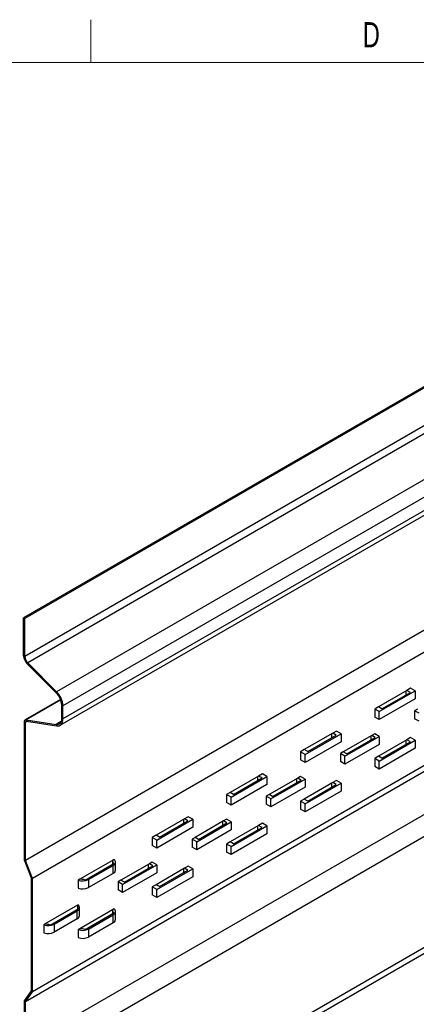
# Model space of a CAD drawing. Header units: inches. Extents: x 0.5 to 17.5, y 0.4 to 10.7.
# Tile 5 of 10: x 7.1 to 8.8, y 6.6 to 10.7. Entities that reach past the tile are written whole.
import ezdxf

# ---------------------------------------------------------------- set-up
doc = ezdxf.new("R2010")
doc.units = ezdxf.units.IN
doc.header["$MEASUREMENT"] = 0
doc.styles.add('SLDTEXTSTYLE0', font='TXT', dxfattribs={"width": 0.7})

msp = doc.modelspace()

# ---------------------------------------------------------------- linework, layer by layer
at = {"color": 7, "linetype": 'Continuous', "lineweight": 18}
for p, q in [((7.4387516, 10.51707317), (7.4387516, 10.69394495)), ((14.2512516, 10.51707317), (0.6262516, 10.51707317))]:
    msp.add_line(p, q, dxfattribs=at)
at = {"color": 7, "linetype": 'Continuous', "lineweight": 25}
for p, q in [((11.16499851, 10.53425058), (7.16044637, 8.22247172)), ((11.17442648, 10.53425058), (7.16516038, 8.2197504)), ((11.44633683, 10.53425058), (7.16516038, 8.06278006)), ((12.91020608, 10.53425058), (7.16831387, 7.21952659)), ((13.92231974, 10.53425058), (7.16831387, 6.63524589)), ((14.22850438, 10.53425058), (7.16831387, 6.45848922)), ((11.50512265, 10.53425058), (7.17726435, 8.03583111)), ((13.06768261, 10.53425058), (7.197131, 7.14525325)), ((13.87871507, 10.53425058), (7.197131, 6.67705396)), ((11.83048056, 10.53425058), (7.29652761, 7.91685551)), ((7.31115421, 7.77814906), (12.08537939, 10.53425058)), ((11.95852797, 10.53425058), (7.32289249, 7.8581552)), ((12.05217591, 10.53425058), (7.32289249, 7.80409361)), ((14.24403053, 10.4514981), (7.197131, 6.38340952)), ((14.24403053, 9.99314346), (7.197131, 5.92505479)), ((14.23938145, 9.96609355), (7.16831387, 5.88405303)), ((7.16044637, 8.06550138), (7.16044637, 8.22247172)), ((7.16044637, 8.22247172), (7.16516038, 8.2197504)), ((7.16516038, 8.06278006), (7.16516038, 8.2197504)), ((7.29491547, 7.91267091), (7.17565181, 8.03164656)), ((7.29652761, 7.91685551), (7.17726435, 8.03583111)), ((8.74480178, 7.92227365), (8.6269508, 7.85423963)), ((8.63048621, 7.83450977), (8.77897862, 7.92023261)), ((8.64109282, 7.84607553), (8.75894399, 7.91410955)), ((8.74008777, 7.91955228), (8.74008777, 7.90322412)), ((8.76012259, 7.93111804), (8.74480178, 7.92227365)), ((8.75894399, 7.91410955), (8.74480178, 7.92227365)), ((8.77897862, 7.92023261), (8.76012259, 7.93111804)), ((8.77897862, 7.92023261), (8.77897862, 7.88717012)), ((7.31309449, 7.88490464), (7.16705216, 7.80059624)), ((7.31817849, 7.80681493), (7.31817849, 7.86087657)), ((7.32289249, 7.80409361), (7.32289249, 7.8581552)), ((8.6269508, 7.85423963), (8.61163018, 7.8453952)), ((8.64109282, 7.84607553), (8.6269508, 7.85423963)), ((8.77897862, 7.88717012), (8.63048621, 7.80144728)), ((8.61163018, 7.8453952), (8.61163018, 7.81233271)), ((8.63048621, 7.83450977), (8.61163018, 7.8453952)), ((8.63048621, 7.80144728), (8.61163018, 7.81233271)), ((8.63048621, 7.80144728), (8.63048621, 7.83450977)), ((8.78826389, 7.84529615), (8.77633611, 7.83841033)), ((8.77633611, 7.83841033), (8.77633611, 7.80534784)), ((8.79519214, 7.8275249), (8.77633611, 7.83841033)), ((7.16359947, 7.22078934), (7.16359947, 7.7929655)), ((7.16831387, 7.21952659), (7.16831387, 7.79024413)), ((7.17135394, 7.80127725), (7.29491547, 7.78187959)), ((7.17296648, 7.79523118), (7.29652761, 7.77583352)), ((8.79519214, 7.79446241), (8.77633611, 7.80534784)), ((8.43838892, 7.74538518), (8.32053775, 7.67735122)), ((8.32407336, 7.65762135), (8.47256577, 7.74334419)), ((8.33467997, 7.66918711), (8.45253114, 7.73722113)), ((8.43367492, 7.74266387), (8.43367492, 7.7263357)), ((8.45370955, 7.75422962), (8.43838892, 7.74538518)), ((8.45253114, 7.73722113), (8.43838892, 7.74538518)), ((8.47256577, 7.74334419), (8.45370955, 7.75422962)), ((8.47256577, 7.74334419), (8.47256577, 7.71028171)), ((8.59970221, 7.73644175), (8.48185103, 7.66840773)), ((8.48877929, 7.65063643), (8.63048621, 7.73244215)), ((8.5949882, 7.73372038), (8.5949882, 7.71739222)), ((8.61163018, 7.74332762), (8.59970221, 7.73644175)), ((8.61384423, 7.72827769), (8.59970221, 7.73644175)), ((8.63048621, 7.73244215), (8.61163018, 7.74332762)), ((8.63048621, 7.73244215), (8.63048621, 7.69937966)), ((8.47256577, 7.71028171), (8.32407336, 7.62455884)), ((8.63048621, 7.69937966), (8.48877929, 7.61757397)), ((8.49599325, 7.66024367), (8.61384423, 7.72827769)), ((8.74480178, 7.71813845), (8.6269508, 7.65010443)), ((8.63048621, 7.63037455), (8.77897862, 7.71609741)), ((8.64109282, 7.64194033), (8.75894399, 7.70997434)), ((8.74008777, 7.71541708), (8.74008777, 7.69908892)), ((8.76012259, 7.72698284), (8.74480178, 7.71813845)), ((8.75894399, 7.70997434), (8.74480178, 7.71813845)), ((8.77897862, 7.71609741), (8.76012259, 7.72698284)), ((8.77897862, 7.71609741), (8.77897862, 7.68303492)), ((8.32053775, 7.67735122), (8.30521713, 7.66850678)), ((8.30521713, 7.66850678), (8.30521713, 7.63544429)), ((8.32407336, 7.65762135), (8.30521713, 7.66850678)), ((8.33467997, 7.66918711), (8.32053775, 7.67735122)), ((8.32407336, 7.62455884), (8.32407336, 7.65762135)), ((8.48185103, 7.66840773), (8.46992307, 7.66152191)), ((8.46992307, 7.66152191), (8.46992307, 7.6284594)), ((8.48877929, 7.65063643), (8.46992307, 7.66152191)), ((8.49599325, 7.66024367), (8.48185103, 7.66840773)), ((8.48877929, 7.61757397), (8.48877929, 7.65063643)), ((8.6269508, 7.65010443), (8.61163018, 7.64126)), ((8.64109282, 7.64194033), (8.6269508, 7.65010443)), ((8.77897862, 7.68303492), (8.63048621, 7.59731206)), ((8.32407336, 7.62455884), (8.30521713, 7.63544429)), ((8.48877929, 7.61757397), (8.46992307, 7.6284594)), ((8.61163018, 7.64126), (8.61163018, 7.60819751)), ((8.63048621, 7.63037455), (8.61163018, 7.64126)), ((8.63048621, 7.59731206), (8.63048621, 7.63037455)), ((8.13197607, 7.56849679), (8.0141249, 7.50046277)), ((8.1472967, 7.5773412), (8.13197607, 7.56849679)), ((8.1461181, 7.56033271), (8.13197607, 7.56849679)), ((8.16615273, 7.56645575), (8.1472967, 7.5773412)), ((8.63048621, 7.59731206), (8.61163018, 7.60819751)), ((8.01766031, 7.48073291), (8.16615273, 7.56645575)), ((8.16615273, 7.53339326), (8.01766031, 7.44767042)), ((8.02826692, 7.49229869), (8.1461181, 7.56033271)), ((8.12726187, 7.56577542), (8.12726187, 7.54944726)), ((8.16615273, 7.56645575), (8.16615273, 7.53339326)), ((8.29328916, 7.55955333), (8.17543818, 7.49151931)), ((8.18236644, 7.47374804), (8.32407336, 7.55555373)), ((8.18958021, 7.48335523), (8.30743138, 7.55138925)), ((8.28857515, 7.55683196), (8.28857515, 7.5405038)), ((8.30521713, 7.56643918), (8.29328916, 7.55955333)), ((8.30743138, 7.55138925), (8.29328916, 7.55955333)), ((8.32407336, 7.55555373), (8.30521713, 7.56643918)), ((8.43838892, 7.54125001), (8.32053775, 7.47321599)), ((8.32407336, 7.55555373), (8.32407336, 7.52249124)), ((8.32407336, 7.45348613), (8.47256577, 7.53920899)), ((8.33467997, 7.46505191), (8.45253114, 7.53308593)), ((8.43367492, 7.53852864), (8.43367492, 7.52220048)), ((8.45370955, 7.55009442), (8.43838892, 7.54125001)), ((8.45253114, 7.53308593), (8.43838892, 7.54125001)), ((8.47256577, 7.53920899), (8.45370955, 7.55009442)), ((8.47256577, 7.53920899), (8.47256577, 7.50614648)), ((8.0141249, 7.50046277), (7.99880428, 7.49161836)), ((7.99880428, 7.49161836), (7.99880428, 7.45855585)), ((8.01766031, 7.48073291), (7.99880428, 7.49161836)), ((8.02826692, 7.49229869), (8.0141249, 7.50046277)), ((8.17543818, 7.49151931), (8.16351021, 7.48463347)), ((8.18958021, 7.48335523), (8.17543818, 7.49151931)), ((8.32407336, 7.52249124), (8.18236644, 7.44068555)), ((8.47256577, 7.50614648), (8.32407336, 7.42042364)), ((8.01766031, 7.44767042), (7.99880428, 7.45855585)), ((8.01766031, 7.44767042), (8.01766031, 7.48073291)), ((8.16351021, 7.48463347), (8.16351021, 7.45157098)), ((8.18236644, 7.47374804), (8.16351021, 7.48463347)), ((8.18236644, 7.44068555), (8.16351021, 7.45157098)), ((8.18236644, 7.44068555), (8.18236644, 7.47374804)), ((8.32053775, 7.47321599), (8.30521713, 7.46437158)), ((8.30521713, 7.46437158), (8.30521713, 7.43130909)), ((8.32407336, 7.45348613), (8.30521713, 7.46437158)), ((8.33467997, 7.46505191), (8.32053775, 7.47321599)), ((8.32407336, 7.42042364), (8.32407336, 7.45348613)), ((8.32407336, 7.42042364), (8.30521713, 7.43130909)), ((7.82556303, 7.39160836), (7.70771185, 7.32357435)), ((7.71124746, 7.30384449), (7.85973987, 7.38956733)), ((7.72185407, 7.31541027), (7.83970524, 7.38344428)), ((7.82084902, 7.38888699), (7.82084902, 7.37255884)), ((7.84088365, 7.40045278), (7.82556303, 7.39160836)), ((7.83970524, 7.38344428), (7.82556303, 7.39160836)), ((7.85973987, 7.38956733), (7.84088365, 7.40045278)), ((7.85973987, 7.38956733), (7.85973987, 7.35650484)), ((7.98687631, 7.3826649), (7.86902514, 7.31463089)), ((7.87595339, 7.29685961), (8.01766031, 7.37866531)), ((7.88316736, 7.30646681), (8.00101833, 7.37450082)), ((7.9821623, 7.37994354), (7.9821623, 7.36361538)), ((7.99880428, 7.38955075), (7.98687631, 7.3826649)), ((8.00101833, 7.37450082), (7.98687631, 7.3826649)), ((8.01766031, 7.37866531), (7.99880428, 7.38955075)), ((8.01766031, 7.37866531), (8.01766031, 7.34560282)), ((8.1472967, 7.373206), (8.13197607, 7.36436158)), ((8.16615273, 7.36232056), (8.1472967, 7.373206)), ((7.85973987, 7.35650484), (7.71124746, 7.27078199)), ((8.01766031, 7.34560282), (7.87595339, 7.26379712)), ((8.13197607, 7.36436158), (8.0141249, 7.29632757)), ((8.01766031, 7.27659771), (8.16615273, 7.36232056)), ((8.16615273, 7.32925806), (8.01766031, 7.24353521)), ((8.02826692, 7.28816349), (8.1461181, 7.3561975)), ((8.12726187, 7.36164022), (8.12726187, 7.34531206)), ((8.1461181, 7.3561975), (8.13197607, 7.36436158)), ((8.16615273, 7.36232056), (8.16615273, 7.32925806)), ((7.70771185, 7.32357435), (7.69239123, 7.31472992)), ((7.69239123, 7.31472992), (7.69239123, 7.28166743)), ((7.71124746, 7.30384449), (7.69239123, 7.31472992)), ((7.72185407, 7.31541027), (7.70771185, 7.32357435)), ((7.71124746, 7.27078199), (7.71124746, 7.30384449)), ((7.86902514, 7.31463089), (7.85709717, 7.30774505)), ((7.85709717, 7.30774505), (7.85709717, 7.27468256)), ((7.87595339, 7.29685961), (7.85709717, 7.30774505)), ((7.88316736, 7.30646681), (7.86902514, 7.31463089)), ((7.87595339, 7.26379712), (7.87595339, 7.29685961)), ((8.0141249, 7.29632757), (7.99880428, 7.28748315)), ((7.99880428, 7.28748315), (7.99880428, 7.25442065)), ((8.01766031, 7.27659771), (7.99880428, 7.28748315)), ((8.02826692, 7.28816349), (8.0141249, 7.29632757)), ((7.71124746, 7.27078199), (7.69239123, 7.28166743)), ((7.87595339, 7.26379712), (7.85709717, 7.27468256)), ((8.01766031, 7.24353521), (7.99880428, 7.25442065)), ((8.01766031, 7.24353521), (8.01766031, 7.27659771)), ((7.19241699, 7.146516), (7.16359947, 7.22078934)), ((7.197131, 7.14525325), (7.16831387, 7.21952659)), ((7.52810202, 7.21988774), (7.39234716, 7.14151811)), ((7.41544122, 7.13852184), (7.5332922, 7.20655585)), ((7.52776703, 7.21716638), (7.52776703, 7.20336618)), ((7.5344708, 7.22356435), (7.52810202, 7.21988774)), ((7.53999596, 7.17989133), (7.53999596, 7.21295383)), ((7.68046326, 7.20577648), (7.56261229, 7.13774247)), ((7.67574925, 7.20305512), (7.67574925, 7.18672696)), ((7.69239123, 7.21266232), (7.68046326, 7.20577648)), ((7.69460548, 7.1976124), (7.68046326, 7.20577648)), ((7.71124746, 7.20177688), (7.69239123, 7.21266232)), ((7.42792847, 7.14028795), (7.53023296, 7.19934702)), ((7.53023296, 7.16628453), (7.42792847, 7.10722545)), ((7.53023296, 7.16628453), (7.53023296, 7.19934702)), ((7.56954054, 7.11997119), (7.71124746, 7.20177688)), ((7.71124746, 7.16871439), (7.56954054, 7.08690869)), ((7.57675431, 7.12957839), (7.69460548, 7.1976124)), ((7.82556303, 7.18747315), (7.70771185, 7.11943914)), ((7.71124746, 7.20177688), (7.71124746, 7.16871439)), ((7.71124746, 7.09970928), (7.85973987, 7.18543213)), ((7.72185407, 7.11127506), (7.83970524, 7.17930907)), ((7.82084902, 7.1847518), (7.82084902, 7.16842363)), ((7.84088365, 7.19631757), (7.82556303, 7.18747315)), ((7.83970524, 7.17930907), (7.82556303, 7.18747315)), ((7.85973987, 7.18543213), (7.84088365, 7.19631757)), ((7.85973987, 7.18543213), (7.85973987, 7.15236964)), ((7.19241699, 6.68121646), (7.19241699, 7.146516)), ((7.197131, 6.67705396), (7.197131, 7.14525325)), ((7.39234716, 7.14151811), (7.38597838, 7.1378415)), ((7.38597838, 7.1378415), (7.38597838, 7.10477901)), ((7.42792847, 7.14028795), (7.42792847, 7.10722545)), ((7.56261229, 7.13774247), (7.55068432, 7.13085663)), ((7.55068432, 7.13085663), (7.55068432, 7.09779414)), ((7.56954054, 7.11997119), (7.55068432, 7.13085663)), ((7.57675431, 7.12957839), (7.56261229, 7.13774247)), ((7.85973987, 7.15236964), (7.71124746, 7.06664679)), ((7.56954054, 7.08690869), (7.55068432, 7.09779414)), ((7.56954054, 7.08690869), (7.56954054, 7.11997119)), ((7.70771185, 7.11943914), (7.69239123, 7.11059473)), ((7.69239123, 7.11059473), (7.69239123, 7.07753223)), ((7.71124746, 7.09970928), (7.69239123, 7.11059473)), ((7.72185407, 7.11127506), (7.70771185, 7.11943914)), ((7.71124746, 7.06664679), (7.71124746, 7.09970928)), ((7.71124746, 7.06664679), (7.69239123, 7.07753223)), ((7.38300245, 7.03405586), (7.24724739, 6.95568624)), ((7.27034146, 6.95268998), (7.38819243, 7.02072397)), ((7.28622156, 6.95641465), (7.38174035, 7.01155658)), ((7.38174035, 6.97849409), (7.38174035, 7.01155658)), ((7.38266727, 7.03133451), (7.38266727, 7.0175343)), ((7.38597838, 7.0357739), (7.38300245, 7.03405586)), ((7.39150354, 6.99210088), (7.39150354, 7.02516337)), ((7.52810202, 7.01575254), (7.39234716, 6.93738292)), ((7.41544122, 6.93438665), (7.5332922, 7.00242065)), ((7.52776703, 7.01303117), (7.52776703, 6.99923098)), ((7.5344708, 7.01942916), (7.52810202, 7.01575254)), ((7.53999596, 6.97575612), (7.53999596, 7.00881861)), ((7.38174035, 6.97849409), (7.28622156, 6.92335217)), ((7.42792847, 6.93615274), (7.53023296, 6.99521182)), ((7.53023296, 6.96214933), (7.42792847, 6.90309025)), ((7.53023296, 6.96214933), (7.53023296, 6.99521182)), ((7.24724739, 6.95568624), (7.24427146, 6.95396821)), ((7.24427146, 6.95396821), (7.24427146, 6.92090572)), ((7.28622156, 6.95641465), (7.28622156, 6.92335217)), ((7.39234716, 6.93738292), (7.38597838, 6.9337063)), ((7.38597838, 6.9337063), (7.38597838, 6.90064381)), ((7.42792847, 6.93615274), (7.42792847, 6.90309025)), ((7.16359947, 6.63940839), (7.19241699, 6.68121646)), ((7.16831387, 6.63524589), (7.197131, 6.67705396)), ((7.16359947, 6.45976941), (7.16359947, 6.63940839)), ((7.16831387, 6.45848922), (7.16831387, 6.63524589))]:
    msp.add_line(p, q, dxfattribs=at)
at = {"color": 8, "linetype": 'Continuous', "lineweight": 25}
for p, q in [((7.31366825, 7.88343359), (7.17135394, 7.80127725)), ((7.17610041, 7.79473922), (7.16831387, 7.79024413)), ((7.31604422, 7.79407708), (7.29491547, 7.78187959))]:
    msp.add_line(p, q, dxfattribs=at)
at = {"color": 7, "linetype": 'Continuous', "lineweight": 25, "flags": 128}
for points in [[(7.16359947, 7.7929655), (7.16373675, 7.79495653), (7.16414507, 7.79674291), (7.16481503, 7.79828299), (7.165731, 7.79954093), (7.16687147, 7.80048741), (7.16821062, 7.80110047), (7.16971638, 7.80136584), (7.17135394, 7.80127725)], [(7.16831387, 7.79024413), (7.168396, 7.79143877), (7.16864084, 7.7925106), (7.16904289, 7.79343463), (7.1695924, 7.79418937), (7.17027684, 7.79475731), (7.17108017, 7.79512514), (7.17198362, 7.79528432), (7.17296648, 7.79523118)], [(7.29491547, 7.78187959), (7.29982855, 7.78161393), (7.30434622, 7.78240993), (7.30836249, 7.7842491), (7.31178468, 7.78708869), (7.3145322, 7.79086247), (7.3165421, 7.79548266), (7.31776704, 7.80084175), (7.31817849, 7.80681493)], [(7.29652761, 7.77583352), (7.30209618, 7.77553241), (7.30721577, 7.7764346), (7.31176786, 7.778519), (7.31564607, 7.78173712), (7.31876045, 7.78601412), (7.32103787, 7.79125035), (7.3224263, 7.79732394), (7.32289249, 7.80409361)], [(7.53023296, 7.19934702), (7.5339035, 7.20186375), (7.53677774, 7.20470464), (7.5387718, 7.20778667), (7.5398272, 7.21101974), (7.53991324, 7.21430934), (7.53902719, 7.21755933), (7.53719525, 7.22067468), (7.5344708, 7.22356435)], [(7.38174035, 7.01155658), (7.38541088, 7.0140733), (7.38828552, 7.0169142), (7.39027938, 7.01999622), (7.39133497, 7.02322929), (7.39142063, 7.02651889), (7.39053477, 7.02976887), (7.38870283, 7.03288423), (7.38597838, 7.0357739)], [(7.53023296, 6.99521182), (7.5339035, 6.99772854), (7.53677774, 7.00056944), (7.5387718, 7.00365146), (7.5398272, 7.00688454), (7.53991324, 7.01017414), (7.53902719, 7.01342411), (7.53719525, 7.01653947), (7.5344708, 7.01942916)]]:
    msp.add_lwpolyline(points, dxfattribs=at)
at = {"color": 7, "linetype": 'Continuous', "lineweight": 25}
for centre, radius, start, end in [((7.21148086, 8.06808077), 0.05109963, 182.89338492, 225.47980859), ((7.20578377, 8.06483314), 0.04067524, 182.893218, 225.48069301), ((7.24010338, 7.85693112), 0.07817473, 2.89292131, 45.48078956), ((7.23440646, 7.8536832), 0.08859897, 2.89320992, 45.48067469), ((7.54127246, 7.21733884), 0.01341482, 169.04685728, 233.49563458), ((7.52328568, 7.18157519), 0.01679491, 294.43459595, 354.24587378), ((7.40417146, 7.18676807), 0.05219959, 249.60261747, 297.07257125), ((7.3971608, 7.0881217), 0.05361294, 70.06399417, 95.15123671), ((7.40417146, 7.15370561), 0.05219962, 249.602631, 297.07255771), ((7.39617301, 7.03150689), 0.01341495, 169.04663392, 233.49438057), ((7.54127246, 7.01320363), 0.01341482, 169.0468276, 233.49564651), ((7.37479437, 6.99378405), 0.01679373, 294.43151485, 354.24783114), ((7.52328567, 6.97743999), 0.01679492, 294.43460722, 354.24582595), ((7.26246457, 7.00289437), 0.05219922, 249.6024368, 297.07275192), ((7.26246457, 6.96983188), 0.05219922, 249.6024368, 297.07275192), ((7.2520611, 6.90229024), 0.05361255, 70.06391491, 95.15134579), ((7.40417146, 6.9826329), 0.05219962, 249.60263316, 297.07255556), ((7.39716071, 6.88398575), 0.05361369, 70.0641869, 95.1510738), ((7.40417146, 6.94957041), 0.05219962, 249.60263316, 297.07255556)]:
    msp.add_arc(centre, radius, start, end, dxfattribs=at)

# ---------------------------------------------------------------- texts
at = {"color": 7, "linetype": 'Continuous', "lineweight": 0, "insert": (8.59747332, 10.6839024), "char_height": 0.10416667, "attachment_point": 2, "style": 'SLDTEXTSTYLE0'}
msp.add_mtext('D', dxfattribs=at)

doc.saveas('drawing.dxf')
